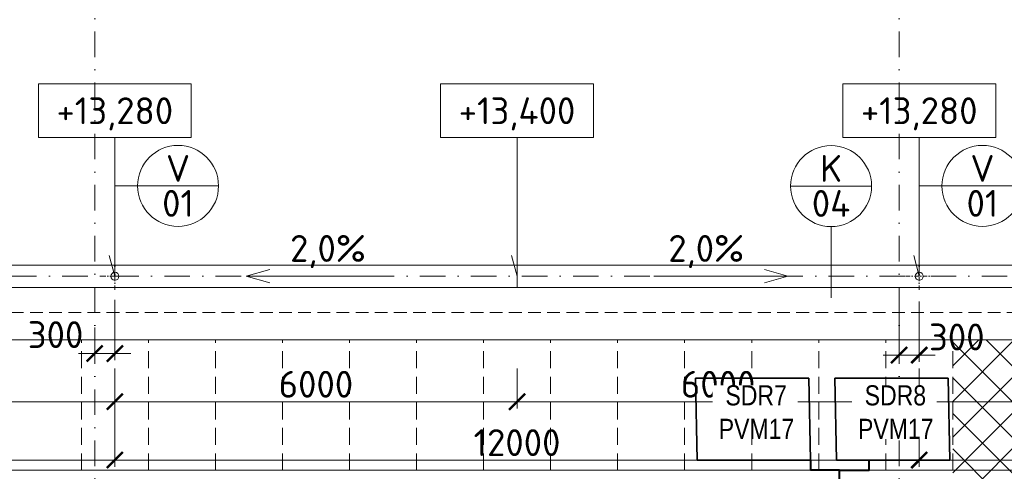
# Model space of a CAD drawing. Header units: millimetres. Extents: x 5450 to 1919026, y -34905 to 130825.
# Tile 100 of 154: x 157218 to 171906, y 54563 to 61295. Entities that reach past the tile are written whole.
import ezdxf
from ezdxf import colors
from ezdxf.entities.mleader import LeaderData, LeaderLine
from ezdxf.enums import TextEntityAlignment as Align
from ezdxf.math import Vec2, Vec3

# ---------------------------------------------------------------- set-up
doc = ezdxf.new("R2010")
doc.units = ezdxf.units.MM
for name, pattern in [('CENTERX2', [101.6, 63.5, -12.7, 12.7, -12.7]), ('DASHDOT', [25.4, 12.7, -6.35, 0, -6.35]), ('ČÁRKOVANÁ', [19.05, 12.7, -6.35])]:
    doc.linetypes.add(name, pattern=pattern)
doc.layers.get('Defpoints').update_dxf_attribs({"color": 8})
for name, color, linetype, lineweight in [('____OK_NWT', 4, 'Continuous', 9), ('___FVE_návrh var.2', 6, 'Continuous', 5), ('A99_N_kce-pohl', 1, 'Continuous', 9), ('A99_N_koty-200', 5, 'Continuous', 5), ('A99_N_koty-vysk', 160, 'Continuous', 5), ('A99_N_sraf', 252, 'Continuous', 0), ('A99_N_txt-popis-50', 240, 'Continuous', 9), ('A99_N_znaceni 200', 5, 'Continuous', 5), ('A99_S_osy', 1, 'CENTERX2', 5)]:
    doc.layers.add(name, color=color, linetype=linetype, lineweight=lineweight)
doc.styles.add('A99_kota', font='isocpeur.ttf', dxfattribs={"height": 2})
doc.styles.add('A99_popis', font='isocpeur.ttf')
doc.styles.add('ad_popis 100', font='isocpeur.ttf', dxfattribs={"height": 200})
doc.dimstyles.new('A99_kota_200 new', dxfattribs={"dimscale": 200, "dimtxt": 2, "dimasz": 1.2, "dimexe": 0.5, "dimexo": 1.5, "dimgap": 0.3, "dimtad": 1, "dimdec": 0, "dimzin": 3, "dimdsep": 46, "dimtxsty": 'A99_kota', "dimblk": 'ARCHTICK', "dimcen": 2.5, "dimazin": 2, "dimtfac": 0.75, "dimtdec": 0, "dimtmove": 2, "dimatfit": 0, "dimfxl": 4, "dimfxlon": 1, "dimtolj": 1, "dimtzin": 0, "dimlwd": 5, "dimlwe": 5, "dimarcsym": 0})

# ---------------------------------------------------------------- blocks, each defined once
blk = doc.blocks.new('*U20')
at = {"color": 0, "linetype": 'ByBlock'}
for p, q in [((5.7, -4), (5.7, -14.35)), ((5.7, -14.35), (5.286, -12.805))]:
    blk.add_line(p, q, dxfattribs=at)
blk.add_lwpolyline([(0, -4), (11.4, -4), (11.4, 0), (0, 0)], close=True, dxfattribs=at)
at = {"color": 0, "linetype": 'ByBlock', "style": 'A99_kota'}
for tag, p in [('VYSKA', (5.7, -2.241)), ('VYSKA_POPIS1', (5.7, -6.041)), ('VYSKA_POPIS2', (5.9, -9.541)), ('VYSKA_POPIS3', (5.9, -13.041))]:
    blk.add_attdef(tag, text='', height=2, dxfattribs=at).set_placement(p, align=Align.MIDDLE)
blk = doc.blocks.new('*U14')
at = {"color": 0, "linetype": 'ByBlock'}
blk.add_line((-3.02, 0), (3.02, 0), dxfattribs=at)
blk.add_circle((0, 0), 3.02, dxfattribs=at)
at = {"color": 0, "linetype": 'ByBlock', "style": 'A99_popis'}
for tag, p in [('KATEGORIE', (0, 1.31)), ('PRVEK', (0, -1.298))]:
    blk.add_attdef(tag, text='', height=2, dxfattribs=at).set_placement(p, align=Align.MIDDLE_CENTER)
blk = doc.blocks.new('_ArchTick')
at = {"color": 0, "linetype": 'ByBlock', "const_width": 0.15}
blk.add_lwpolyline([(-0.5, -0.5), (0.5, 0.5)], dxfattribs=at)
blk = doc.blocks.new('*D1515')
at = {"layer": 'A99_N_koty-200', "color": 0, "linetype": 'Continuous', "lineweight": 5, "transparency": 16777216}
for p, q in [((158637, 57118), (158637, 56218)), ((158337, 56705), (158337, 56218)), ((158337, 56318), (158097, 56318)), ((158337, 56318), (158637, 56318)), ((158637, 56318), (158877, 56318))]:
    blk.add_line(p, q, dxfattribs=at)
at = {"layer": 'Defpoints', "color": 0, "linetype": 'Continuous', "lineweight": 18, "transparency": 16777216}
for p in [(158637, 57470), (158337, 57005), (158637, 56318)]:
    blk.add_point(p, dxfattribs=at)
at = {"layer": 'A99_N_koty-200', "color": 0, "linetype": 'Continuous', "lineweight": 5, "transparency": 16777216, "xscale": 240, "yscale": 240, "zscale": 240}
blk.add_blockref('_ArchTick', (158337, 56318), dxfattribs=at)
at = {"layer": 'A99_N_koty-200', "color": 0, "linetype": 'Continuous', "lineweight": 5, "transparency": 16777216, "xscale": 240, "yscale": 240, "zscale": 240, "rotation": 180}
blk.add_blockref('_ArchTick', (158637, 56318), dxfattribs=at)
at = {"layer": 'A99_N_koty-200', "color": 0, "linetype": 'Continuous', "transparency": 16777216, "insert": (157752, 56600), "char_height": 400, "attachment_point": 5, "style": 'A99_kota'}
blk.add_mtext('\\A1;300', dxfattribs=at)
blk = doc.blocks.new('*D1637')
at = {"layer": 'A99_N_koty-200', "color": 0, "linetype": 'Continuous', "lineweight": 5, "transparency": 16777216}
for p, q in [((146637, 55530), (146637, 54630)), ((158637, 55530), (158637, 54630)), ((146637, 54730), (158637, 54730))]:
    blk.add_line(p, q, dxfattribs=at)
at = {"layer": 'Defpoints', "color": 0, "linetype": 'Continuous', "lineweight": 18, "transparency": 16777216}
for p in [(146637, 57470), (158637, 57005), (158637, 54730)]:
    blk.add_point(p, dxfattribs=at)
at = {"layer": 'A99_N_koty-200', "color": 0, "linetype": 'Continuous', "lineweight": 5, "transparency": 16777216, "xscale": 240, "yscale": 240, "zscale": 240, "rotation": 180}
blk.add_blockref('_ArchTick', (146637, 54730), dxfattribs=at)
at = {"layer": 'A99_N_koty-200', "color": 0, "linetype": 'Continuous', "lineweight": 5, "transparency": 16777216, "xscale": 240, "yscale": 240, "zscale": 240}
blk.add_blockref('_ArchTick', (158637, 54730), dxfattribs=at)
at = {"layer": 'A99_N_koty-200', "color": 0, "linetype": 'Continuous', "transparency": 16777216, "insert": (152637, 54990), "char_height": 400, "attachment_point": 5, "style": 'A99_kota'}
blk.add_mtext('\\A1;12000', dxfattribs=at)
blk = doc.blocks.new('*D1641')
at = {"layer": 'A99_N_koty-200', "color": 0, "linetype": 'Continuous', "lineweight": 5, "transparency": 16777216}
for p, q in [((152637, 56095), (152637, 55500)), ((158637, 56095), (158637, 55500)), ((158637, 55600), (152637, 55600))]:
    blk.add_line(p, q, dxfattribs=at)
at = {"layer": 'Defpoints', "color": 0, "linetype": 'Continuous', "lineweight": 18, "transparency": 16777216}
for p in [(152637, 56395), (158637, 56395), (152637, 55600)]:
    blk.add_point(p, dxfattribs=at)
at = {"layer": 'A99_N_koty-200', "color": 0, "linetype": 'Continuous', "lineweight": 5, "transparency": 16777216, "xscale": 240, "yscale": 240, "zscale": 240, "rotation": 180}
blk.add_blockref('_ArchTick', (152637, 55600), dxfattribs=at)
at = {"layer": 'A99_N_koty-200', "color": 0, "linetype": 'Continuous', "lineweight": 5, "transparency": 16777216, "xscale": 240, "yscale": 240, "zscale": 240}
blk.add_blockref('_ArchTick', (158637, 55600), dxfattribs=at)
at = {"layer": 'A99_N_koty-200', "color": 0, "linetype": 'Continuous', "transparency": 16777216, "insert": (155637, 55860), "char_height": 400, "attachment_point": 5, "style": 'A99_kota'}
blk.add_mtext('\\A1;6000', dxfattribs=at)
blk = doc.blocks.new('*D1645')
at = {"layer": 'A99_N_koty-200', "color": 0, "linetype": 'Continuous', "lineweight": 5, "transparency": 16777216}
for p, q in [((170337, 57095), (170337, 56195)), ((170637, 57095), (170637, 56195)), ((170337, 56295), (170097, 56295)), ((170337, 56295), (170637, 56295)), ((170637, 56295), (170877, 56295))]:
    blk.add_line(p, q, dxfattribs=at)
at = {"layer": 'Defpoints', "color": 0, "linetype": 'Continuous', "lineweight": 18, "transparency": 16777216}
for p in [(170337, 57470), (170637, 57470), (170637, 56295)]:
    blk.add_point(p, dxfattribs=at)
at = {"layer": 'A99_N_koty-200', "color": 0, "linetype": 'Continuous', "lineweight": 5, "transparency": 16777216, "xscale": 240, "yscale": 240, "zscale": 240}
blk.add_blockref('_ArchTick', (170337, 56295), dxfattribs=at)
at = {"layer": 'A99_N_koty-200', "color": 0, "linetype": 'Continuous', "lineweight": 5, "transparency": 16777216, "xscale": 240, "yscale": 240, "zscale": 240, "rotation": 180}
blk.add_blockref('_ArchTick', (170637, 56295), dxfattribs=at)
at = {"layer": 'A99_N_koty-200', "color": 0, "linetype": 'Continuous', "transparency": 16777216, "insert": (171197, 56565), "char_height": 400, "attachment_point": 5, "style": 'A99_kota'}
blk.add_mtext('\\A1;300', dxfattribs=at)
blk = doc.blocks.new('*D1647')
at = {"layer": 'A99_N_koty-200', "color": 0, "linetype": 'Continuous', "lineweight": 5, "transparency": 16777216}
for p, q in [((170637, 55530), (170637, 54630)), ((182637, 55530), (182637, 54630)), ((170637, 54730), (182637, 54730))]:
    blk.add_line(p, q, dxfattribs=at)
at = {"layer": 'Defpoints', "color": 0, "linetype": 'Continuous', "lineweight": 18, "transparency": 16777216}
for p in [(170637, 57470), (182637, 57005), (182637, 54730)]:
    blk.add_point(p, dxfattribs=at)
at = {"layer": 'A99_N_koty-200', "color": 0, "linetype": 'Continuous', "lineweight": 5, "transparency": 16777216, "xscale": 240, "yscale": 240, "zscale": 240, "rotation": 180}
blk.add_blockref('_ArchTick', (170637, 54730), dxfattribs=at)
at = {"layer": 'A99_N_koty-200', "color": 0, "linetype": 'Continuous', "lineweight": 5, "transparency": 16777216, "xscale": 240, "yscale": 240, "zscale": 240}
blk.add_blockref('_ArchTick', (182637, 54730), dxfattribs=at)
at = {"layer": 'A99_N_koty-200', "color": 0, "linetype": 'Continuous', "transparency": 16777216, "insert": (178585, 55085), "char_height": 400, "attachment_point": 5, "style": 'A99_kota'}
blk.add_mtext('\\A1;12000', dxfattribs=at)
blk = doc.blocks.new('*D1649')
at = {"layer": 'A99_N_koty-200', "color": 0, "linetype": 'Continuous', "lineweight": 5, "transparency": 16777216}
for p, q in [((170637, 56095), (170637, 55500)), ((176637, 56095), (176637, 55500)), ((170637, 55600), (176637, 55600))]:
    blk.add_line(p, q, dxfattribs=at)
at = {"layer": 'Defpoints', "color": 0, "linetype": 'Continuous', "lineweight": 18, "transparency": 16777216}
for p in [(170637, 56395), (176637, 56395), (176637, 55600)]:
    blk.add_point(p, dxfattribs=at)
at = {"layer": 'A99_N_koty-200', "color": 0, "linetype": 'Continuous', "lineweight": 5, "transparency": 16777216, "xscale": 240, "yscale": 240, "zscale": 240, "rotation": 180}
blk.add_blockref('_ArchTick', (170637, 55600), dxfattribs=at)
at = {"layer": 'A99_N_koty-200', "color": 0, "linetype": 'Continuous', "lineweight": 5, "transparency": 16777216, "xscale": 240, "yscale": 240, "zscale": 240}
blk.add_blockref('_ArchTick', (176637, 55600), dxfattribs=at)
at = {"layer": 'A99_N_koty-200', "color": 0, "linetype": 'Continuous', "transparency": 16777216, "insert": (173637, 55860), "char_height": 400, "attachment_point": 5, "style": 'A99_kota'}
blk.add_mtext('\\A1;6000', dxfattribs=at)
blk = doc.blocks.new('*D1559')
at = {"layer": 'A99_N_koty-200', "color": 0, "linetype": 'Continuous', "lineweight": 5, "transparency": 16777216}
for p, q in [((158637, 55530), (158637, 54630)), ((170637, 55530), (170637, 54630)), ((158637, 54730), (170637, 54730))]:
    blk.add_line(p, q, dxfattribs=at)
at = {"layer": 'Defpoints', "color": 0, "linetype": 'Continuous', "lineweight": 18, "transparency": 16777216}
for p in [(158637, 57005), (170637, 57005), (170637, 54730)]:
    blk.add_point(p, dxfattribs=at)
at = {"layer": 'A99_N_koty-200', "color": 0, "linetype": 'Continuous', "lineweight": 5, "transparency": 16777216, "xscale": 240, "yscale": 240, "zscale": 240, "rotation": 180}
blk.add_blockref('_ArchTick', (158637, 54730), dxfattribs=at)
at = {"layer": 'A99_N_koty-200', "color": 0, "linetype": 'Continuous', "lineweight": 5, "transparency": 16777216, "xscale": 240, "yscale": 240, "zscale": 240}
blk.add_blockref('_ArchTick', (170637, 54730), dxfattribs=at)
at = {"layer": 'A99_N_koty-200', "color": 0, "linetype": 'Continuous', "transparency": 16777216, "insert": (164637, 54990), "char_height": 400, "attachment_point": 5, "style": 'A99_kota'}
blk.add_mtext('\\A1;12000', dxfattribs=at)
blk = doc.blocks.new('*D1561')
at = {"layer": 'A99_N_koty-200', "color": 0, "linetype": 'Continuous', "lineweight": 5, "transparency": 16777216}
for p, q in [((158637, 56095), (158637, 55500)), ((164637, 56095), (164637, 55500)), ((158637, 55600), (164637, 55600))]:
    blk.add_line(p, q, dxfattribs=at)
at = {"layer": 'Defpoints', "color": 0, "linetype": 'Continuous', "lineweight": 18, "transparency": 16777216}
for p in [(158637, 56395), (164637, 56395), (164637, 55600)]:
    blk.add_point(p, dxfattribs=at)
at = {"layer": 'A99_N_koty-200', "color": 0, "linetype": 'Continuous', "lineweight": 5, "transparency": 16777216, "xscale": 240, "yscale": 240, "zscale": 240, "rotation": 180}
blk.add_blockref('_ArchTick', (158637, 55600), dxfattribs=at)
at = {"layer": 'A99_N_koty-200', "color": 0, "linetype": 'Continuous', "lineweight": 5, "transparency": 16777216, "xscale": 240, "yscale": 240, "zscale": 240}
blk.add_blockref('_ArchTick', (164637, 55600), dxfattribs=at)
at = {"layer": 'A99_N_koty-200', "color": 0, "linetype": 'Continuous', "transparency": 16777216, "insert": (161637, 55860), "char_height": 400, "attachment_point": 5, "style": 'A99_kota'}
blk.add_mtext('\\A1;6000', dxfattribs=at)
blk = doc.blocks.new('*D1563')
at = {"layer": 'A99_N_koty-200', "color": 0, "linetype": 'Continuous', "lineweight": 5, "transparency": 16777216}
for p, q in [((164637, 56095), (164637, 55500)), ((170637, 56095), (170637, 55500)), ((170637, 55600), (164637, 55600))]:
    blk.add_line(p, q, dxfattribs=at)
at = {"layer": 'Defpoints', "color": 0, "linetype": 'Continuous', "lineweight": 18, "transparency": 16777216}
for p in [(164637, 56395), (170637, 56395), (164637, 55600)]:
    blk.add_point(p, dxfattribs=at)
at = {"layer": 'A99_N_koty-200', "color": 0, "linetype": 'Continuous', "lineweight": 5, "transparency": 16777216, "xscale": 240, "yscale": 240, "zscale": 240, "rotation": 180}
blk.add_blockref('_ArchTick', (164637, 55600), dxfattribs=at)
at = {"layer": 'A99_N_koty-200', "color": 0, "linetype": 'Continuous', "lineweight": 5, "transparency": 16777216, "xscale": 240, "yscale": 240, "zscale": 240}
blk.add_blockref('_ArchTick', (170637, 55600), dxfattribs=at)
at = {"layer": 'A99_N_koty-200', "color": 0, "linetype": 'Continuous', "transparency": 16777216, "insert": (167637, 55860), "char_height": 400, "attachment_point": 5, "style": 'A99_kota'}
blk.add_mtext('\\A1;6000', dxfattribs=at)

msp = doc.modelspace()

# ---------------------------------------------------------------- hatches: boundary and pattern name
at = {"layer": 'A99_N_sraf', "linetype": 'Continuous', "lineweight": 0, "ltscale": 0.5, "transparency": 33554687}
h = msp.add_hatch(dxfattribs=at)
h.set_pattern_fill('ANSI37', color=256, scale=3000)
h.set_pattern_definition([(135, (281092.3, -119230), (-265.16504, -265.16504), []), (225, (281092.3, -119230), (265.16504, -265.16504), [])])
h.paths.add_polyline_path([(173137.3, 56520), (171137.3, 56520), (171137.3, 29190), (173137.3, 29190)])

# ---------------------------------------------------------------- linework, layer by layer
at = {"layer": '____OK_NWT', "color": 31, "linetype": 'Continuous', "lineweight": 40, "ltscale": 0.5, "true_color": 0xfecc66}
for points in [[(183137.3, 41520), (182337.3, 41520), (182337.3, 41870), (169449.8, 41870), (169449.8, 54580), (169017.9, 54580), (169017.9, 54730)], [(169449.8, 54580), (169889.8, 54580), (169889.8, 54730)]]:
    msp.add_lwpolyline(points, dxfattribs=at)
at = {"layer": 'A99_N_kce-pohl', "linetype": 'ČÁRKOVANÁ', "lineweight": 9, "ltscale": 15}
msp.add_line((73647.3, 56930), (218477.3, 56930), dxfattribs=at)
at = {"layer": 'A99_N_kce-pohl', "linetype": 'Continuous', "ltscale": 25}
msp.add_lwpolyline([(218477.3, 57305), (218477.3, 57635), (73787.3, 57635), (73787.3, 57305)], close=True, dxfattribs=at)
at = {"layer": 'A99_N_kce-pohl', "linetype": 'DASHDOT', "lineweight": 5, "ltscale": 5}
for points in [[(158637.3, 57270), (158637.3, 57670)], [(170637.3, 57270), (170637.3, 57670)], [(158437.3, 57470), (158837.3, 57470)], [(170437.3, 57470), (170837.3, 57470)]]:
    msp.add_lwpolyline(points, dxfattribs=at)
at = {"layer": 'A99_N_kce-pohl', "linetype": 'Continuous', "ltscale": 25}
msp.add_lwpolyline([(164637.3, 57305), (164637.3, 57635)], dxfattribs=at)
at = {"layer": 'A99_N_kce-pohl', "linetype": 'Continuous', "lineweight": 9, "ltscale": 15}
msp.add_lwpolyline([(206662.8, 56520), (74967.3, 56520)], dxfattribs=at)
at = {"layer": 'A99_N_kce-pohl', "color": 30, "linetype": 'ČÁRKOVANÁ', "lineweight": 5, "ltscale": 20, "true_color": 0xff6e3d}
for points in [[(158137.3, 54575), (158137.3, 56520)], [(159137.3, 54575), (159137.3, 56520)], [(160137.3, 54575), (160137.3, 56520)], [(161137.3, 54575), (161137.3, 56520)], [(162137.3, 54575), (162137.3, 56520)], [(163137.3, 54575), (163137.3, 56520)], [(164137.3, 54575), (164137.3, 56520)], [(165137.3, 54575), (165137.3, 56520)], [(166137.3, 54575), (166137.3, 56520)], [(167137.3, 54575), (167137.3, 56520)], [(168137.3, 54575), (168137.3, 56520)], [(169137.3, 54575), (169137.3, 56520)], [(170137.3, 54575), (170137.3, 56520)], [(170137.3, 54575), (170137.3, 56520)], [(171137.3, 54575), (171137.3, 56520)]]:
    msp.add_lwpolyline(points, dxfattribs=at)
at = {"layer": 'A99_N_kce-pohl', "color": 1, "linetype": 'Continuous', "lineweight": 9, "ltscale": 25}
msp.add_lwpolyline([(206139.8, 54315), (206139.8, 54580), (75137.3, 54580), (75137.3, 54315)], close=True, dxfattribs=at)
at = {"layer": 'A99_N_kce-pohl', "linetype": 'Continuous'}
for centre in [(158637.3, 57470), (170637.3, 57470)]:
    msp.add_circle(centre, 60, dxfattribs=at)
at = {"layer": 'A99_N_koty-vysk'}
for points in [[(160597.3, 57470), (160947.3, 57570)], [(160597.3, 57470), (162597.3, 57470)], [(160597.3, 57470), (160947.3, 57370)], [(168677.3, 57470), (166677.3, 57470)], [(168677.3, 57470), (168327.3, 57570)], [(168677.3, 57470), (168327.3, 57370)]]:
    msp.add_lwpolyline(points, dxfattribs=at)
at = {"layer": 'A99_N_znaceni 200'}
for points in [[(158975.8, 58816.5), (158637.3, 58816.5)], [(170975.8, 58816.5), (170637.3, 58816.5)], [(169321.6, 58211.4), (169321.6, 57150.3)]]:
    msp.add_lwpolyline(points, dxfattribs=at)
at = {"layer": 'A99_S_osy', "linetype": 'DASHDOT', "lineweight": 5, "ltscale": 30}
for points in [[(158337.3, 130470), (158337.3, 27060)], [(170337.3, 130470), (170337.3, 27060)], [(245112.3, 57470), (72162.3, 57470)]]:
    msp.add_lwpolyline(points, dxfattribs=at)

# ---------------------------------------------------------------- block references
at = {"layer": 'A99_N_koty-vysk', "xscale": 200, "yscale": 200, "zscale": 200}
for p, values in [((157497.3, 60340), {'VYSKA': '+13,280'}), ((163497.3, 60340), {'VYSKA': '+13,400'}), ((169497.3, 60340), {'VYSKA': '+13,280'})]:
    msp.add_blockref('*U20', p, dxfattribs=at).add_auto_attribs(values)
at = {"layer": 'A99_N_znaceni 200', "xscale": 200, "yscale": 200, "zscale": 200}
for p, values in [((159579.8, 58816.5), {'KATEGORIE': 'V', 'PRVEK': '01'}), ((169321.6, 58815.3), {'KATEGORIE': 'K', 'PRVEK': '04'}), ((171579.8, 58816.5), {'KATEGORIE': 'V', 'PRVEK': '01'})]:
    msp.add_blockref('*U14', p, dxfattribs=at).add_auto_attribs(values)

# ---------------------------------------------------------------- texts
at = {"layer": 'A99_N_koty-vysk', "char_height": 400, "style": 'ad_popis 100'}
for insert, attachment_point in [((161250.3, 58085), 1), ((168024.3, 58085), 3)]:
    msp.add_mtext_dynamic_manual_height_columns('2,0%', width=673.852, gutter_width=2000, heights=[0], dxfattribs=dict(at, insert=insert, attachment_point=attachment_point))

# ---------------------------------------------------------------- dimensions: what is measured, and where the dimension line sits
at = {"layer": 'A99_N_koty-200', "linetype": 'Continuous'}
for base, p1, p2, picture, middle in [((158637.3, 54730), (146637.3, 57470), (158637.3, 57005), '*D1637', (152637.3, 54990)), ((170637.3, 54730), (158637.3, 57005), (170637.3, 57005), '*D1559', (164637.3, 54990)), ((164637.3, 55600), (158637.3, 56395), (164637.3, 56395), '*D1561', (161637.3, 55860)), ((176637.3, 55600), (170637.3, 56395), (176637.3, 56395), '*D1649', (173637.3, 55860))]:
    dim = msp.add_linear_dim(base=base, p1=p1, p2=p2, dimstyle='A99_kota_200 new', override={"dimscale": 0, "dimtix": 1, "dimtofl": 1, "dimtmove": 2, "dimatfit": 0}, dxfattribs=at)
    dim.commit()
    dim.dimension.update_dxf_attribs({"geometry": picture, "text_midpoint": middle})
for base, p1, p2, picture, middle in [((158637.3, 56317.5), (158337.3, 57005), (158637.3, 57470), '*D1515', (157752.3, 56600)), ((170637.3, 56295), (170337.3, 57470), (170637.3, 57470), '*D1645', (171197.3, 56565)), ((182637.3, 54730), (170637.3, 57470), (182637.3, 57005), '*D1647', (178584.8, 55085))]:
    dim = msp.add_linear_dim(base=base, p1=p1, p2=p2, dimstyle='A99_kota_200 new', override={"dimscale": 0, "dimtix": 1, "dimtofl": 1, "dimtmove": 2, "dimatfit": 0}, dxfattribs=at)
    dim.commit()
    dim.dimension.update_dxf_attribs({"geometry": picture, "text_midpoint": middle, "dimtype": 160})
for base, p1, p2, picture, middle in [((152637.3, 55600), (158637.3, 56395), (152637.3, 56395), '*D1641', (155637.3, 55860)), ((164637.3, 55600), (170637.3, 56395), (164637.3, 56395), '*D1563', (167637.3, 55860))]:
    dim = msp.add_linear_dim(base=base, p1=p1, p2=p2, angle=180, dimstyle='A99_kota_200 new', override={"dimscale": 0, "dimtix": 1, "dimtofl": 1, "dimtmove": 2, "dimatfit": 0}, dxfattribs=at)
    dim.commit()
    dim.dimension.update_dxf_attribs({"geometry": picture, "text_midpoint": middle})

# ---------------------------------------------------------------- leaders
at = {"layer": 'A99_N_txt-popis-50', "lineweight": 9}
ml = msp.add_multileader_mtext('Standard', dxfattribs=at)
ml.set_content('\\A1;{\\C256;odvodňovací žlab se nemění,\\Pna stavbě se provede kontrola}', color=1, style='A99_popis')
ml.set_leader_properties(color=256, linetype='ByLayer', lineweight=-1)
ml.build(insert=Vec2(0, 0))
ml.multileader.update_dxf_attribs({"dogleg_length": 200, "arrow_head_size": 300, "scale": 200})
ctx = ml.context
ctx.base_point, ctx.scale, ctx.char_height, ctx.arrow_head_size, ctx.landing_gap_size, ctx.plane_origin = Vec3(100389.8, 53085), 200, 400, 300, 1000, Vec3(99837.3, 45659.2)
notes = []
notes.append((ctx, [(0, (1, 1, 0), (99589.8, 53085), (1, 0), 800, [(0, [(99592.3, 54580)], 0, [])])]))
ctx.mtext.insert, ctx.mtext.width, ctx.mtext.defined_height, ctx.mtext.flow_direction = Vec3(101389.8, 53345), 7914.793, 1247.5, 5
ml = msp.add_multileader_mtext('Standard', dxfattribs=at)
ml.set_content('\\A1;{\\C256;odvodňovací žlab se nemění,\\Pna stavbě se provede kontrola}', color=1, style='A99_popis')
ml.set_leader_properties(color=256, linetype='ByLayer', lineweight=-1)
ml.build(insert=Vec2(0, 0))
ml.multileader.update_dxf_attribs({"dogleg_length": 200, "arrow_head_size": 300, "scale": 200})
ctx = ml.context
ctx.base_point, ctx.scale, ctx.char_height, ctx.arrow_head_size, ctx.landing_gap_size, ctx.plane_origin = Vec3(149394.8, 53085), 200, 400, 300, 1000, Vec3(148842.3, 45659.2)
notes.append((ctx, [(0, (1, 1, 0), (148594.8, 53085), (1, 0), 800, [(0, [(148597.3, 54580)], 0, [])])]))
ctx.mtext.insert, ctx.mtext.width, ctx.mtext.defined_height, ctx.mtext.flow_direction = Vec3(150394.8, 53345), 7914.793, 1247.5, 5
for ctx, leaders in notes:
    for number, flags, end, landing, length, lines in leaders:
        leader = LeaderData()
        leader.index, (leader.has_last_leader_line, leader.has_dogleg_vector, leader.attachment_direction) = number, flags
        leader.last_leader_point, leader.dogleg_vector, leader.dogleg_length = Vec3(end), Vec3(landing), length
        for number, points, colour, breaks in lines:
            line = LeaderLine()
            line.index, line.vertices, line.color, line.breaks = number, Vec3.list(points), colors.encode_raw_color(colour), breaks
            leader.lines.append(line)
        ctx.leaders.append(leader)

# ---------------------------------------------------------------- next in the draw order: texts
at = {"layer": '___FVE_návrh var.2', "linetype": 'Continuous', "lineweight": 5, "ltscale": 2, "insert": (108132.3, 55932.5), "char_height": 300, "width": 1266.696, "attachment_point": 1, "style": 'A99_kota', "bg_fill": 3, "box_fill_scale": 1, "bg_fill_color": 256, "bg_fill_transparency": 0}
msp.add_mtext('\\pi191.12423;{\\fArial Narrow|b0|i0|c238|p34;SDR3 \\P\\pi91.26065;PVM17}', dxfattribs=at)

# ---------------------------------------------------------------- next in the draw order: texts
at = {"layer": '___FVE_návrh var.2', "linetype": 'Continuous', "lineweight": 5, "ltscale": 2, "insert": (110209.8, 55932.5), "char_height": 300, "width": 1266.696, "attachment_point": 1, "style": 'A99_kota', "bg_fill": 3, "box_fill_scale": 1, "bg_fill_color": 256, "bg_fill_transparency": 0}
msp.add_mtext('\\pi191.43118;{\\fArial Narrow|b0|i0|c238|p34;SDR4 \\P\\pi91.26065;PVM17}', dxfattribs=at)

# ---------------------------------------------------------------- next in the draw order: texts
at = {"layer": '___FVE_návrh var.2', "linetype": 'Continuous', "lineweight": 5, "ltscale": 2, "insert": (143819.8, 55990), "char_height": 300, "width": 1266.696, "attachment_point": 1, "style": 'A99_kota', "bg_fill": 3, "box_fill_scale": 1, "bg_fill_color": 256, "bg_fill_transparency": 0}
msp.add_mtext('\\pi190.10103;{\\fArial Narrow|b0|i0|c238|p34;SDR5 \\P\\pi91.26065;PVM17}', dxfattribs=at)

# ---------------------------------------------------------------- next in the draw order: texts
at = {"layer": '___FVE_návrh var.2', "linetype": 'Continuous', "lineweight": 5, "ltscale": 2, "insert": (145897.3, 55990), "char_height": 300, "width": 1266.696, "attachment_point": 1, "style": 'A99_kota', "bg_fill": 3, "box_fill_scale": 1, "bg_fill_color": 256, "bg_fill_transparency": 0}
msp.add_mtext('\\pi191.12423;{\\fArial Narrow|b0|i0|c238|p34;SDR6 \\P\\pi91.26065;PVM17}', dxfattribs=at)

# ---------------------------------------------------------------- next in the draw order: linework, layer by layer
at = {"layer": '___FVE_návrh var.2', "lineweight": 35}
msp.add_lwpolyline([(167299.8, 55950), (168989.8, 55950), (169014.8, 54730), (167324.8, 54730)], close=True, dxfattribs=at)

# ---------------------------------------------------------------- next in the draw order: texts
at = {"layer": '___FVE_návrh var.2', "linetype": 'Continuous', "lineweight": 5, "ltscale": 2, "insert": (167554.8, 55845), "char_height": 300, "width": 1266.696, "attachment_point": 1, "style": 'A99_kota', "bg_fill": 3, "box_fill_scale": 1, "bg_fill_color": 256, "bg_fill_transparency": 0}
msp.add_mtext('\\pi191.12423;{\\fArial Narrow|b0|i0|c238|p34;SDR7 \\P\\pi91.26065;PVM17}', dxfattribs=at)

# ---------------------------------------------------------------- next in the draw order: linework, layer by layer
at = {"layer": '___FVE_návrh var.2', "lineweight": 35}
msp.add_lwpolyline([(169377.3, 55950), (171067.3, 55950), (171092.3, 54730), (169402.3, 54730)], close=True, dxfattribs=at)

# ---------------------------------------------------------------- next in the draw order: texts
at = {"layer": '___FVE_návrh var.2', "linetype": 'Continuous', "lineweight": 5, "ltscale": 2, "insert": (169632.3, 55845), "char_height": 300, "width": 1266.696, "attachment_point": 1, "style": 'A99_kota', "bg_fill": 3, "box_fill_scale": 1, "bg_fill_color": 256, "bg_fill_transparency": 0}
msp.add_mtext('\\pi190.71495;{\\fArial Narrow|b0|i0|c238|p34;SDR8 \\P\\pi91.26065;PVM17}', dxfattribs=at)

doc.saveas('drawing.dxf')
